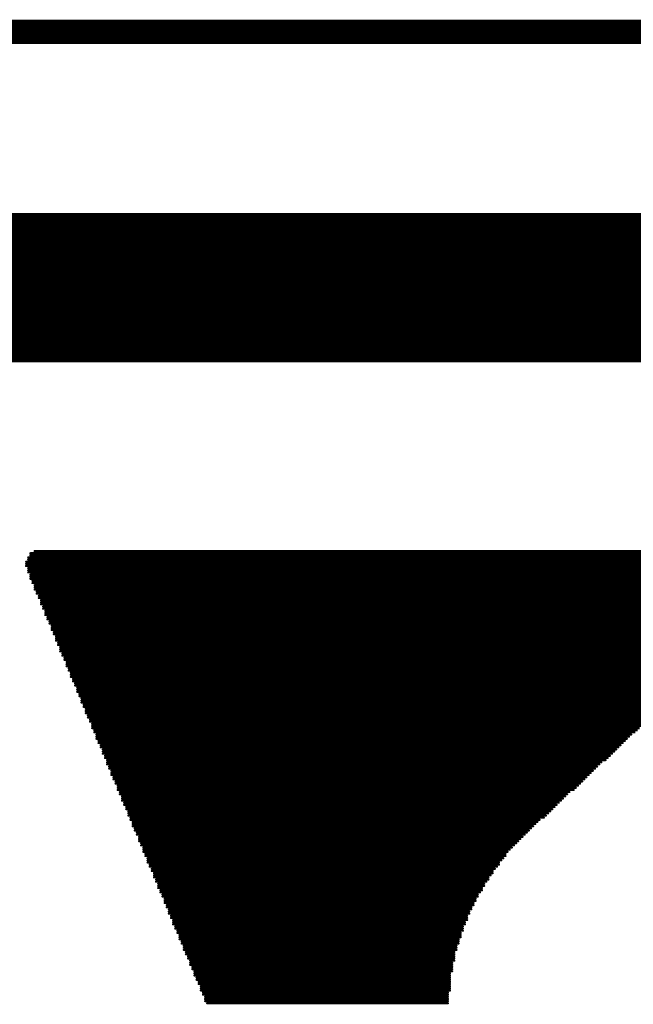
# Model space of a CAD drawing. Header units: millimetres. Extents: x 138 to 555, y 26 to 334.
# Tile 45 of 202: x 315.24 to 318.9, y 44 to 49.86. Entities that reach past the tile are written whole.
import ezdxf

# ---------------------------------------------------------------- set-up
doc = ezdxf.new("R2010")
doc.units = ezdxf.units.MM
doc.layers.add('Mechanical31', color=56, linetype='Continuous')
doc.layers.add('Mechanical32', color=56, linetype='Continuous')

# ---------------------------------------------------------------- blocks, each defined once
blk = doc.blocks.new('CARTOUCHE_STM_TOP_485')
at = {"layer": 'Mechanical31', "const_width": 0.12}
blk.add_lwpolyline([(0, 24), (121, 24)], dxfattribs=at)
blk = doc.blocks.new('CARTOUCHE_STM_BOTTOM_486')
at = {"layer": 'Mechanical32'}
for points, const_width in [([(0, 24), (121, 24)], 0.12), ([(107.6152, 22.8641), (116.3909, 22.8641)], 0.0127), ([(107.6279, 22.8768), (116.3401, 22.8768)], 0.0127), ([(107.6406, 22.8895), (116.2766, 22.8895)], 0.0127), ([(107.6533, 22.9022), (116.1877, 22.9022)], 0.0127), ([(107.6152, 22.8514), (116.4417, 22.8514)], 0.0127), ([(107.6152, 22.8387), (116.4798, 22.8387)], 0.0127), ([(107.6152, 22.826), (116.5179, 22.826)], 0.0127), ([(107.6152, 22.8133), (116.556, 22.8133)], 0.0127), ([(107.6152, 22.8006), (116.5814, 22.8006)], 0.0127), ([(107.6152, 22.7879), (116.6195, 22.7879)], 0.0127), ([(107.6152, 22.7752), (116.6449, 22.7752)], 0.0127), ([(107.6279, 22.7625), (116.6703, 22.7625)], 0.0127), ([(107.6279, 22.7498), (116.6957, 22.7498)], 0.0127), ([(107.6406, 22.7371), (116.7211, 22.7371)], 0.0127), ([(107.6406, 22.7244), (116.7465, 22.7244)], 0.0127), ([(107.6406, 22.7117), (116.7719, 22.7117)], 0.0127), ([(107.6533, 22.699), (116.7846, 22.699)], 0.0127), ([(107.6533, 22.6863), (116.81, 22.6863)], 0.0127), ([(107.666, 22.6736), (116.8354, 22.6736)], 0.0127), ([(107.666, 22.6609), (116.8481, 22.6609)], 0.0127), ([(107.666, 22.6482), (116.8735, 22.6482)], 0.0127), ([(107.6787, 22.6355), (116.8862, 22.6355)], 0.0127), ([(107.6787, 22.6228), (116.8989, 22.6228)], 0.0127), ([(107.6914, 22.6101), (116.9243, 22.6101)], 0.0127), ([(107.6914, 22.5974), (116.937, 22.5974)], 0.0127), ([(107.7041, 22.5847), (116.9497, 22.5847)], 0.0127), ([(107.7041, 22.572), (116.9751, 22.572)], 0.0127), ([(107.7041, 22.5593), (116.9878, 22.5593)], 0.0127), ([(107.7168, 22.5466), (117.0005, 22.5466)], 0.0127), ([(107.7168, 22.5339), (117.0132, 22.5339)], 0.0127), ([(107.7295, 22.5212), (117.0259, 22.5212)], 0.0127), ([(107.7295, 22.5085), (117.0386, 22.5085)], 0.0127), ([(107.7295, 22.4958), (117.064, 22.4958)], 0.0127), ([(107.7422, 22.4831), (117.0767, 22.4831)], 0.0127), ([(107.7422, 22.4704), (117.0894, 22.4704)], 0.0127), ([(107.7549, 22.4577), (117.1021, 22.4577)], 0.0127), ([(107.7549, 22.445), (117.1148, 22.445)], 0.0127), ([(107.7676, 22.4323), (117.1275, 22.4323)], 0.0127), ([(107.7676, 22.4196), (117.1275, 22.4196)], 0.0127), ([(107.7676, 22.4069), (117.1402, 22.4069)], 0.0127), ([(107.7803, 22.3942), (117.1529, 22.3942)], 0.0127), ([(107.7803, 22.3815), (117.1656, 22.3815)], 0.0127), ([(107.793, 22.3688), (117.1783, 22.3688)], 0.0127), ([(107.793, 22.3561), (117.191, 22.3561)], 0.0127), ([(107.793, 22.3434), (117.2037, 22.3434)], 0.0127), ([(107.8057, 22.3307), (117.2037, 22.3307)], 0.0127), ([(107.8057, 22.318), (117.2164, 22.318)], 0.0127), ([(107.8184, 22.3053), (117.2291, 22.3053)], 0.0127), ([(107.8184, 22.2926), (117.2418, 22.2926)], 0.0127), ([(107.8184, 22.2799), (117.2418, 22.2799)], 0.0127), ([(107.8311, 22.2672), (117.2545, 22.2672)], 0.0127), ([(107.8311, 22.2545), (117.2672, 22.2545)], 0.0127), ([(107.8438, 22.2418), (117.2799, 22.2418)], 0.0127), ([(107.8438, 22.2291), (117.2799, 22.2291)], 0.0127), ([(107.8565, 22.2164), (117.2926, 22.2164)], 0.0127), ([(107.8565, 22.2037), (117.3053, 22.2037)], 0.0127), ([(107.8565, 22.191), (117.3053, 22.191)], 0.0127), ([(107.8692, 22.1783), (117.318, 22.1783)], 0.0127), ([(107.8692, 22.1656), (117.318, 22.1656)], 0.0127), ([(107.8819, 22.1529), (117.3307, 22.1529)], 0.0127), ([(107.8819, 22.1402), (117.3434, 22.1402)], 0.0127), ([(107.8819, 22.1275), (117.3434, 22.1275)], 0.0127), ([(107.8946, 22.1148), (117.3561, 22.1148)], 0.0127), ([(107.8946, 22.1021), (117.3561, 22.1021)], 0.0127), ([(107.9073, 22.0894), (117.3688, 22.0894)], 0.0127), ([(107.9073, 22.0767), (117.3688, 22.0767)], 0.0127), ([(107.92, 22.064), (117.3815, 22.064)], 0.0127), ([(107.92, 22.0513), (117.3815, 22.0513)], 0.0127), ([(107.9454, 22.0386), (117.3942, 22.0386)], 0.0127), ([(107.9835, 22.0259), (117.3942, 22.0259)], 0.0127), ([(111.3109, 20.8829), (115.4892, 20.8829)], 0.0127), ([(111.3109, 20.8702), (115.5146, 20.8702)], 0.0127), ([(111.3363, 20.8956), (115.4638, 20.8956)], 0.0127), ([(111.2855, 20.8321), (115.5781, 20.8321)], 0.0127), ([(111.2855, 20.8194), (115.5908, 20.8194)], 0.0127), ([(111.2982, 20.8575), (115.54, 20.8575)], 0.0127), ([(111.2982, 20.8448), (115.5527, 20.8448)], 0.0127), ([(111.2855, 20.8067), (115.6035, 20.8067)], 0.0127), ([(111.2982, 20.794), (115.6035, 20.794)], 0.0127), ([(111.2982, 20.7813), (115.6162, 20.7813)], 0.0127), ([(111.2982, 20.7686), (115.6289, 20.7686)], 0.0127), ([(111.3109, 20.7559), (115.6289, 20.7559)], 0.0127), ([(111.3109, 20.7432), (115.6416, 20.7432)], 0.0127), ([(111.3109, 20.7305), (115.6416, 20.7305)], 0.0127), ([(111.3236, 20.7178), (115.6543, 20.7178)], 0.0127), ([(111.3236, 20.7051), (115.6543, 20.7051)], 0.0127), ([(111.3363, 20.6924), (115.6543, 20.6924)], 0.0127), ([(111.3363, 20.6797), (115.6543, 20.6797)], 0.0127), ([(111.3363, 20.667), (115.667, 20.667)], 0.0127), ([(111.349, 20.6543), (115.667, 20.6543)], 0.0127), ([(111.349, 20.6416), (115.667, 20.6416)], 0.0127), ([(111.3617, 20.6289), (115.667, 20.6289)], 0.0127), ([(111.3617, 20.6162), (115.667, 20.6162)], 0.0127), ([(111.3744, 20.6035), (115.667, 20.6035)], 0.0127), ([(111.3744, 20.5908), (115.6543, 20.5908)], 0.0127), ([(111.3744, 20.5781), (115.6543, 20.5781)], 0.0127), ([(111.3871, 20.5654), (115.6543, 20.5654)], 0.0127), ([(111.3871, 20.5527), (115.6543, 20.5527)], 0.0127), ([(111.3998, 20.54), (115.6416, 20.54)], 0.0127), ([(111.3998, 20.5273), (115.6416, 20.5273)], 0.0127), ([(111.3998, 20.5146), (115.6289, 20.5146)], 0.0127), ([(111.4125, 20.5019), (115.6289, 20.5019)], 0.0127), ([(111.4125, 20.4892), (115.6162, 20.4892)], 0.0127), ([(111.4252, 20.4765), (115.6162, 20.4765)], 0.0127), ([(111.4252, 20.4638), (115.6035, 20.4638)], 0.0127), ([(111.4379, 20.4511), (115.5908, 20.4511)], 0.0127), ([(111.4379, 20.4384), (115.5781, 20.4384)], 0.0127), ([(111.4379, 20.4257), (115.5654, 20.4257)], 0.0127), ([(111.4506, 20.413), (115.5527, 20.413)], 0.0127), ([(111.4506, 20.4003), (115.54, 20.4003)], 0.0127), ([(111.4633, 20.3876), (115.5273, 20.3876)], 0.0127), ([(111.4633, 20.3749), (115.5146, 20.3749)], 0.0127), ([(111.4633, 20.3622), (115.5019, 20.3622)], 0.0127), ([(111.476, 20.3495), (115.4892, 20.3495)], 0.0127), ([(111.476, 20.3368), (115.4765, 20.3368)], 0.0127), ([(111.4887, 20.3241), (115.4638, 20.3241)], 0.0127), ([(111.4887, 20.3114), (115.4384, 20.3114)], 0.0127), ([(111.4887, 20.2987), (115.4257, 20.2987)], 0.0127), ([(111.5014, 20.286), (115.413, 20.286)], 0.0127), ([(111.5014, 20.2733), (115.4003, 20.2733)], 0.0127), ([(111.5141, 20.2606), (115.3876, 20.2606)], 0.0127), ([(111.5141, 20.2479), (115.3749, 20.2479)], 0.0127), ([(111.5268, 20.2352), (115.3622, 20.2352)], 0.0127), ([(111.5268, 20.2225), (115.3495, 20.2225)], 0.0127), ([(111.5268, 20.2098), (115.3368, 20.2098)], 0.0127), ([(111.5395, 20.1971), (115.3241, 20.1971)], 0.0127), ([(111.5395, 20.1844), (115.3114, 20.1844)], 0.0127), ([(111.5522, 20.1717), (115.2987, 20.1717)], 0.0127), ([(111.5522, 20.159), (115.286, 20.159)], 0.0127), ([(111.5522, 20.1463), (115.2606, 20.1463)], 0.0127), ([(111.5649, 20.1336), (115.2479, 20.1336)], 0.0127), ([(111.5649, 20.1209), (115.2352, 20.1209)], 0.0127), ([(111.5776, 20.1082), (115.2225, 20.1082)], 0.0127), ([(111.5776, 20.0955), (115.2098, 20.0955)], 0.0127), ([(111.5903, 20.0828), (115.1971, 20.0828)], 0.0127), ([(111.5903, 20.0701), (115.1844, 20.0701)], 0.0127), ([(111.5903, 20.0574), (115.1717, 20.0574)], 0.0127), ([(111.603, 20.0447), (115.159, 20.0447)], 0.0127), ([(111.603, 20.032), (115.1463, 20.032)], 0.0127), ([(111.6157, 20.0193), (115.1336, 20.0193)], 0.0127), ([(111.6157, 20.0066), (115.1209, 20.0066)], 0.0127), ([(111.6157, 19.9939), (115.1082, 19.9939)], 0.0127), ([(111.6284, 19.9812), (115.0828, 19.9812)], 0.0127), ([(111.6284, 19.9685), (115.0701, 19.9685)], 0.0127), ([(111.6411, 19.9558), (115.0574, 19.9558)], 0.0127), ([(111.6411, 19.9431), (115.0447, 19.9431)], 0.0127), ([(111.6411, 19.9304), (115.032, 19.9304)], 0.0127), ([(111.6538, 19.9177), (115.0193, 19.9177)], 0.0127), ([(111.6538, 19.905), (115.0066, 19.905)], 0.0127), ([(111.6665, 19.8923), (114.9939, 19.8923)], 0.0127), ([(111.6665, 19.8796), (114.9812, 19.8796)], 0.0127), ([(111.6792, 19.8669), (114.9685, 19.8669)], 0.0127), ([(111.6792, 19.8542), (114.9558, 19.8542)], 0.0127), ([(111.6792, 19.8415), (114.9431, 19.8415)], 0.0127), ([(111.6919, 19.8288), (114.9304, 19.8288)], 0.0127), ([(111.6919, 19.8161), (114.9177, 19.8161)], 0.0127), ([(111.7046, 19.8034), (114.8923, 19.8034)], 0.0127), ([(111.7046, 19.7907), (114.8796, 19.7907)], 0.0127), ([(111.7046, 19.778), (114.8669, 19.778)], 0.0127), ([(111.7173, 19.7653), (114.8542, 19.7653)], 0.0127), ([(111.7173, 19.7526), (114.8415, 19.7526)], 0.0127), ([(111.73, 19.7399), (114.8288, 19.7399)], 0.0127), ([(111.73, 19.7272), (114.8161, 19.7272)], 0.0127), ([(111.7427, 19.7145), (114.8034, 19.7145)], 0.0127), ([(111.7427, 19.7018), (114.7907, 19.7018)], 0.0127), ([(111.7427, 19.6891), (114.778, 19.6891)], 0.0127), ([(111.7554, 19.6764), (114.7653, 19.6764)], 0.0127), ([(111.7554, 19.6637), (114.7526, 19.6637)], 0.0127), ([(111.7681, 19.651), (114.7399, 19.651)], 0.0127), ([(111.7681, 19.6383), (114.7145, 19.6383)], 0.0127), ([(111.7681, 19.6256), (114.7018, 19.6256)], 0.0127), ([(111.7808, 19.6129), (114.6891, 19.6129)], 0.0127), ([(111.7808, 19.6002), (114.6764, 19.6002)], 0.0127), ([(111.7935, 19.5875), (114.6637, 19.5875)], 0.0127), ([(111.7935, 19.5748), (114.651, 19.5748)], 0.0127), ([(111.7935, 19.5621), (114.6383, 19.5621)], 0.0127), ([(111.8062, 19.5494), (114.6256, 19.5494)], 0.0127), ([(111.8062, 19.5367), (114.6129, 19.5367)], 0.0127), ([(111.8189, 19.524), (114.6002, 19.524)], 0.0127), ([(111.8189, 19.5113), (114.5875, 19.5113)], 0.0127), ([(111.8316, 19.4986), (114.5748, 19.4986)], 0.0127), ([(111.8316, 19.4859), (114.5621, 19.4859)], 0.0127), ([(111.8316, 19.4732), (114.5494, 19.4732)], 0.0127), ([(111.8443, 19.4605), (114.524, 19.4605)], 0.0127), ([(111.8443, 19.4478), (114.5113, 19.4478)], 0.0127), ([(111.857, 19.4351), (114.4986, 19.4351)], 0.0127), ([(111.857, 19.4224), (114.4859, 19.4224)], 0.0127), ([(111.857, 19.4097), (114.4732, 19.4097)], 0.0127), ([(111.8697, 19.397), (114.4605, 19.397)], 0.0127), ([(111.8697, 19.3843), (114.4478, 19.3843)], 0.0127), ([(111.8824, 19.3716), (114.4351, 19.3716)], 0.0127), ([(111.8824, 19.3589), (114.4224, 19.3589)], 0.0127), ([(111.8951, 19.3462), (114.4097, 19.3462)], 0.0127), ([(111.8951, 19.3335), (114.397, 19.3335)], 0.0127), ([(111.8951, 19.3208), (114.3843, 19.3208)], 0.0127), ([(111.9078, 19.3081), (114.3716, 19.3081)], 0.0127), ([(111.9078, 19.2954), (114.3462, 19.2954)], 0.0127), ([(111.9205, 19.2827), (114.3335, 19.2827)], 0.0127), ([(111.9205, 19.27), (114.3208, 19.27)], 0.0127), ([(111.9205, 19.2573), (114.3081, 19.2573)], 0.0127), ([(111.9332, 19.2446), (114.2954, 19.2446)], 0.0127), ([(111.9332, 19.2319), (114.2827, 19.2319)], 0.0127), ([(111.9459, 19.2192), (114.27, 19.2192)], 0.0127), ([(111.9459, 19.2065), (114.2573, 19.2065)], 0.0127), ([(111.9586, 19.1938), (114.2446, 19.1938)], 0.0127), ([(111.9586, 19.1811), (114.2319, 19.1811)], 0.0127), ([(111.9586, 19.1684), (114.2192, 19.1684)], 0.0127), ([(111.9713, 19.1557), (114.2065, 19.1557)], 0.0127), ([(111.9713, 19.143), (114.1938, 19.143)], 0.0127), ([(111.984, 19.1303), (114.1811, 19.1303)], 0.0127), ([(111.984, 19.1176), (114.1684, 19.1176)], 0.0127), ([(111.984, 19.1049), (114.1557, 19.1049)], 0.0127), ([(111.9967, 19.0922), (114.143, 19.0922)], 0.0127), ([(111.9967, 19.0795), (114.143, 19.0795)], 0.0127), ([(112.0094, 19.0668), (114.1303, 19.0668)], 0.0127), ([(112.0094, 19.0541), (114.1176, 19.0541)], 0.0127), ([(112.0094, 19.0414), (114.1049, 19.0414)], 0.0127), ([(112.0221, 19.0287), (114.1049, 19.0287)], 0.0127), ([(112.0221, 19.016), (114.0922, 19.016)], 0.0127), ([(112.0348, 19.0033), (114.0795, 19.0033)], 0.0127), ([(112.0348, 18.9906), (114.0668, 18.9906)], 0.0127), ([(112.0475, 18.9779), (114.0668, 18.9779)], 0.0127), ([(112.0475, 18.9652), (114.0541, 18.9652)], 0.0127), ([(112.0475, 18.9525), (114.0414, 18.9525)], 0.0127), ([(112.0602, 18.9398), (114.0414, 18.9398)], 0.0127), ([(112.0602, 18.9271), (114.0287, 18.9271)], 0.0127), ([(112.0729, 18.9144), (114.016, 18.9144)], 0.0127), ([(112.0729, 18.9017), (114.016, 18.9017)], 0.0127), ([(112.0729, 18.889), (114.0033, 18.889)], 0.0127), ([(112.0856, 18.8763), (114.0033, 18.8763)], 0.0127), ([(112.0856, 18.8636), (113.9906, 18.8636)], 0.0127), ([(112.0983, 18.8509), (113.9779, 18.8509)], 0.0127), ([(112.0983, 18.8382), (113.9779, 18.8382)], 0.0127), ([(112.111, 18.8255), (113.9652, 18.8255)], 0.0127), ([(112.111, 18.8128), (113.9652, 18.8128)], 0.0127), ([(112.111, 18.8001), (113.9525, 18.8001)], 0.0127), ([(112.1237, 18.7874), (113.9525, 18.7874)], 0.0127), ([(112.1237, 18.7747), (113.9398, 18.7747)], 0.0127), ([(112.1364, 18.762), (113.9398, 18.762)], 0.0127), ([(112.1364, 18.7493), (113.9271, 18.7493)], 0.0127), ([(112.1364, 18.7366), (113.9271, 18.7366)], 0.0127), ([(112.1491, 18.7239), (113.9144, 18.7239)], 0.0127), ([(112.1491, 18.7112), (113.9144, 18.7112)], 0.0127), ([(112.1618, 18.6985), (113.9144, 18.6985)], 0.0127), ([(112.1618, 18.6858), (113.9017, 18.6858)], 0.0127), ([(112.1618, 18.6731), (113.9017, 18.6731)], 0.0127), ([(112.1745, 18.6604), (113.889, 18.6604)], 0.0127), ([(112.1745, 18.6477), (113.889, 18.6477)], 0.0127), ([(112.1872, 18.635), (113.889, 18.635)], 0.0127), ([(112.1872, 18.6223), (113.8763, 18.6223)], 0.0127), ([(112.1999, 18.6096), (113.8763, 18.6096)], 0.0127), ([(112.1999, 18.5969), (113.8763, 18.5969)], 0.0127), ([(112.1999, 18.5842), (113.8636, 18.5842)], 0.0127), ([(112.2126, 18.5715), (113.8636, 18.5715)], 0.0127), ([(112.2126, 18.5588), (113.8636, 18.5588)], 0.0127), ([(112.2253, 18.5461), (113.8509, 18.5461)], 0.0127), ([(112.2253, 18.5334), (113.8509, 18.5334)], 0.0127), ([(112.2253, 18.5207), (113.8509, 18.5207)], 0.0127), ([(112.238, 18.508), (113.8382, 18.508)], 0.0127), ([(112.238, 18.4953), (113.8382, 18.4953)], 0.0127), ([(112.2507, 18.4826), (113.8382, 18.4826)], 0.0127), ([(112.2507, 18.4699), (113.8382, 18.4699)], 0.0127), ([(112.2634, 18.4572), (113.8382, 18.4572)], 0.0127), ([(112.2634, 18.4445), (113.8255, 18.4445)], 0.0127), ([(112.2634, 18.4318), (113.8255, 18.4318)], 0.0127), ([(112.2761, 18.4191), (113.8255, 18.4191)], 0.0127), ([(112.2761, 18.4064), (113.8255, 18.4064)], 0.0127), ([(112.2888, 18.3937), (113.8255, 18.3937)], 0.0127), ([(112.2888, 18.381), (113.8128, 18.381)], 0.0127), ([(112.2888, 18.3683), (113.8128, 18.3683)], 0.0127), ([(112.3015, 18.3556), (113.8128, 18.3556)], 0.0127), ([(112.3015, 18.3429), (113.8128, 18.3429)], 0.0127), ([(112.3142, 18.3302), (113.8128, 18.3302)], 0.0127), ([(112.3142, 18.3175), (113.8128, 18.3175)], 0.0127), ([(112.3269, 18.3048), (113.8128, 18.3048)], 0.0127), ([(112.3269, 18.2921), (113.8128, 18.2921)], 0.0127), ([(112.3269, 18.2794), (113.8128, 18.2794)], 0.0127), ([(112.3396, 18.2667), (113.8001, 18.2667)], 0.0127), ([(112.3396, 18.254), (113.8001, 18.254)], 0.0127), ([(112.3523, 18.2413), (113.8001, 18.2413)], 0.0127), ([(112.3523, 18.2286), (113.8001, 18.2286)], 0.0127), ([(112.3523, 18.2159), (113.8001, 18.2159)], 0.0127), ([(112.365, 18.2032), (113.8001, 18.2032)], 0.0127)]:
    blk.add_lwpolyline(points, dxfattribs=dict(at, const_width=const_width))
at = {"layer": 'Mechanical32', "const_width": 0.00635}
for points in [[(111.3077, 20.8829, 1), (111.3141, 20.8829, 1)], [(111.3077, 20.8702, 1), (111.3141, 20.8702, 1)], [(111.3331, 20.8956, 1), (111.3395, 20.8956, 1)], [(111.2823, 20.8321, 1), (111.2887, 20.8321, 1)], [(111.2823, 20.8194, 1), (111.2887, 20.8194, 1)], [(111.295, 20.8575, 1), (111.3014, 20.8575, 1)], [(111.295, 20.8448, 1), (111.3014, 20.8448, 1)], [(111.2823, 20.8067, 1), (111.2887, 20.8067, 1)], [(111.295, 20.794, 1), (111.3014, 20.794, 1)], [(111.295, 20.7813, 1), (111.3014, 20.7813, 1)], [(111.295, 20.7686, 1), (111.3014, 20.7686, 1)], [(111.3077, 20.7559, 1), (111.3141, 20.7559, 1)], [(111.3077, 20.7432, 1), (111.3141, 20.7432, 1)], [(111.3077, 20.7305, 1), (111.3141, 20.7305, 1)], [(111.3204, 20.7178, 1), (111.3268, 20.7178, 1)], [(111.3204, 20.7051, 1), (111.3268, 20.7051, 1)], [(111.3331, 20.6924, 1), (111.3395, 20.6924, 1)], [(111.3331, 20.6797, 1), (111.3395, 20.6797, 1)], [(111.3331, 20.667, 1), (111.3395, 20.667, 1)], [(111.3458, 20.6543, 1), (111.3522, 20.6543, 1)], [(111.3458, 20.6416, 1), (111.3522, 20.6416, 1)], [(111.3585, 20.6289, 1), (111.3649, 20.6289, 1)], [(111.3585, 20.6162, 1), (111.3649, 20.6162, 1)], [(111.3712, 20.6035, 1), (111.3776, 20.6035, 1)], [(111.3712, 20.5908, 1), (111.3776, 20.5908, 1)], [(111.3712, 20.5781, 1), (111.3776, 20.5781, 1)], [(111.3839, 20.5654, 1), (111.3903, 20.5654, 1)], [(111.3839, 20.5527, 1), (111.3903, 20.5527, 1)], [(111.3966, 20.54, 1), (111.403, 20.54, 1)], [(111.3966, 20.5273, 1), (111.403, 20.5273, 1)], [(111.3966, 20.5146, 1), (111.403, 20.5146, 1)], [(111.4093, 20.5019, 1), (111.4157, 20.5019, 1)], [(111.4093, 20.4892, 1), (111.4157, 20.4892, 1)], [(111.422, 20.4765, 1), (111.4284, 20.4765, 1)], [(111.422, 20.4638, 1), (111.4284, 20.4638, 1)], [(111.4347, 20.4511, 1), (111.4411, 20.4511, 1)], [(111.4347, 20.4384, 1), (111.4411, 20.4384, 1)], [(111.4347, 20.4257, 1), (111.4411, 20.4257, 1)], [(111.4474, 20.413, 1), (111.4538, 20.413, 1)], [(111.4474, 20.4003, 1), (111.4538, 20.4003, 1)], [(111.4601, 20.3876, 1), (111.4665, 20.3876, 1)], [(111.4601, 20.3749, 1), (111.4665, 20.3749, 1)], [(111.4601, 20.3622, 1), (111.4665, 20.3622, 1)], [(111.4728, 20.3495, 1), (111.4792, 20.3495, 1)], [(111.4728, 20.3368, 1), (111.4792, 20.3368, 1)], [(111.4855, 20.3241, 1), (111.4919, 20.3241, 1)], [(111.4855, 20.3114, 1), (111.4919, 20.3114, 1)], [(111.4855, 20.2987, 1), (111.4919, 20.2987, 1)], [(111.4982, 20.286, 1), (111.5046, 20.286, 1)], [(111.4982, 20.2733, 1), (111.5046, 20.2733, 1)], [(111.5109, 20.2606, 1), (111.5173, 20.2606, 1)], [(111.5109, 20.2479, 1), (111.5173, 20.2479, 1)], [(111.5236, 20.2352, 1), (111.53, 20.2352, 1)], [(111.5236, 20.2225, 1), (111.53, 20.2225, 1)], [(111.5236, 20.2098, 1), (111.53, 20.2098, 1)], [(111.5363, 20.1971, 1), (111.5427, 20.1971, 1)], [(111.5363, 20.1844, 1), (111.5427, 20.1844, 1)], [(111.549, 20.1717, 1), (111.5554, 20.1717, 1)], [(111.549, 20.159, 1), (111.5554, 20.159, 1)], [(111.549, 20.1463, 1), (111.5554, 20.1463, 1)], [(111.5617, 20.1336, 1), (111.5681, 20.1336, 1)], [(111.5617, 20.1209, 1), (111.5681, 20.1209, 1)], [(111.5744, 20.1082, 1), (111.5808, 20.1082, 1)], [(111.5744, 20.0955, 1), (111.5808, 20.0955, 1)], [(111.5871, 20.0828, 1), (111.5935, 20.0828, 1)], [(111.5871, 20.0701, 1), (111.5935, 20.0701, 1)], [(111.5871, 20.0574, 1), (111.5935, 20.0574, 1)], [(111.5998, 20.0447, 1), (111.6062, 20.0447, 1)], [(111.5998, 20.032, 1), (111.6062, 20.032, 1)], [(111.6125, 20.0193, 1), (111.6189, 20.0193, 1)], [(111.6125, 20.0066, 1), (111.6189, 20.0066, 1)], [(111.6125, 19.9939, 1), (111.6189, 19.9939, 1)], [(111.6252, 19.9812, 1), (111.6316, 19.9812, 1)], [(111.6252, 19.9685, 1), (111.6316, 19.9685, 1)], [(111.6379, 19.9558, 1), (111.6443, 19.9558, 1)], [(111.6379, 19.9431, 1), (111.6443, 19.9431, 1)], [(111.6379, 19.9304, 1), (111.6443, 19.9304, 1)], [(111.6506, 19.9177, 1), (111.657, 19.9177, 1)], [(111.6506, 19.905, 1), (111.657, 19.905, 1)], [(111.6633, 19.8923, 1), (111.6697, 19.8923, 1)], [(111.6633, 19.8796, 1), (111.6697, 19.8796, 1)], [(111.676, 19.8669, 1), (111.6824, 19.8669, 1)], [(111.676, 19.8542, 1), (111.6824, 19.8542, 1)], [(111.676, 19.8415, 1), (111.6824, 19.8415, 1)], [(111.6887, 19.8288, 1), (111.6951, 19.8288, 1)], [(111.6887, 19.8161, 1), (111.6951, 19.8161, 1)], [(111.7014, 19.8034, 1), (111.7078, 19.8034, 1)], [(111.7014, 19.7907, 1), (111.7078, 19.7907, 1)], [(111.7014, 19.778, 1), (111.7078, 19.778, 1)], [(111.7141, 19.7653, 1), (111.7205, 19.7653, 1)], [(111.7141, 19.7526, 1), (111.7205, 19.7526, 1)], [(114.8383, 19.7526, 1), (114.8447, 19.7526, 1)], [(114.851, 19.7653, 1), (114.8574, 19.7653, 1)], [(114.8637, 19.778, 1), (114.8701, 19.778, 1)], [(114.8764, 19.7907, 1), (114.8828, 19.7907, 1)], [(114.8891, 19.8034, 1), (114.8955, 19.8034, 1)], [(111.7268, 19.7399, 1), (111.7332, 19.7399, 1)], [(111.7268, 19.7272, 1), (111.7332, 19.7272, 1)], [(111.7395, 19.7145, 1), (111.7459, 19.7145, 1)], [(111.7395, 19.7018, 1), (111.7459, 19.7018, 1)], [(114.7875, 19.7018, 1), (114.7939, 19.7018, 1)], [(114.8002, 19.7145, 1), (114.8066, 19.7145, 1)], [(114.8129, 19.7272, 1), (114.8193, 19.7272, 1)], [(114.8256, 19.7399, 1), (114.832, 19.7399, 1)], [(111.7395, 19.6891, 1), (111.7459, 19.6891, 1)], [(111.7522, 19.6764, 1), (111.7586, 19.6764, 1)], [(111.7522, 19.6637, 1), (111.7586, 19.6637, 1)], [(111.7649, 19.651, 1), (111.7713, 19.651, 1)], [(111.7649, 19.6383, 1), (111.7713, 19.6383, 1)], [(114.7113, 19.6383, 1), (114.7177, 19.6383, 1)], [(114.7367, 19.651, 1), (114.7431, 19.651, 1)], [(114.7494, 19.6637, 1), (114.7558, 19.6637, 1)], [(114.7621, 19.6764, 1), (114.7685, 19.6764, 1)], [(114.7748, 19.6891, 1), (114.7812, 19.6891, 1)], [(111.7649, 19.6256, 1), (111.7713, 19.6256, 1)], [(111.7776, 19.6129, 1), (111.784, 19.6129, 1)], [(111.7776, 19.6002, 1), (111.784, 19.6002, 1)], [(111.7903, 19.5875, 1), (111.7967, 19.5875, 1)], [(114.6605, 19.5875, 1), (114.6669, 19.5875, 1)], [(114.6732, 19.6002, 1), (114.6796, 19.6002, 1)], [(114.6859, 19.6129, 1), (114.6923, 19.6129, 1)], [(114.6986, 19.6256, 1), (114.705, 19.6256, 1)], [(111.7903, 19.5748, 1), (111.7967, 19.5748, 1)], [(111.7903, 19.5621, 1), (111.7967, 19.5621, 1)], [(111.803, 19.5494, 1), (111.8094, 19.5494, 1)], [(111.803, 19.5367, 1), (111.8094, 19.5367, 1)], [(111.8157, 19.524, 1), (111.8221, 19.524, 1)], [(114.597, 19.524, 1), (114.6034, 19.524, 1)], [(114.6097, 19.5367, 1), (114.6161, 19.5367, 1)], [(114.6224, 19.5494, 1), (114.6288, 19.5494, 1)], [(114.6351, 19.5621, 1), (114.6415, 19.5621, 1)], [(114.6478, 19.5748, 1), (114.6542, 19.5748, 1)], [(111.8157, 19.5113, 1), (111.8221, 19.5113, 1)], [(111.8284, 19.4986, 1), (111.8348, 19.4986, 1)], [(111.8284, 19.4859, 1), (111.8348, 19.4859, 1)], [(111.8284, 19.4732, 1), (111.8348, 19.4732, 1)], [(111.8411, 19.4605, 1), (111.8475, 19.4605, 1)], [(114.5208, 19.4605, 1), (114.5272, 19.4605, 1)], [(114.5462, 19.4732, 1), (114.5526, 19.4732, 1)], [(114.5589, 19.4859, 1), (114.5653, 19.4859, 1)], [(114.5716, 19.4986, 1), (114.578, 19.4986, 1)], [(114.5843, 19.5113, 1), (114.5907, 19.5113, 1)], [(111.8411, 19.4478, 1), (111.8475, 19.4478, 1)], [(111.8538, 19.4351, 1), (111.8602, 19.4351, 1)], [(111.8538, 19.4224, 1), (111.8602, 19.4224, 1)], [(111.8538, 19.4097, 1), (111.8602, 19.4097, 1)], [(114.47, 19.4097, 1), (114.4764, 19.4097, 1)], [(114.4827, 19.4224, 1), (114.4891, 19.4224, 1)], [(114.4954, 19.4351, 1), (114.5018, 19.4351, 1)], [(114.5081, 19.4478, 1), (114.5145, 19.4478, 1)], [(111.8665, 19.397, 1), (111.8729, 19.397, 1)], [(111.8665, 19.3843, 1), (111.8729, 19.3843, 1)], [(111.8792, 19.3716, 1), (111.8856, 19.3716, 1)], [(111.8792, 19.3589, 1), (111.8856, 19.3589, 1)], [(111.8919, 19.3462, 1), (111.8983, 19.3462, 1)], [(114.4065, 19.3462, 1), (114.4129, 19.3462, 1)], [(114.4192, 19.3589, 1), (114.4256, 19.3589, 1)], [(114.4319, 19.3716, 1), (114.4383, 19.3716, 1)], [(114.4446, 19.3843, 1), (114.451, 19.3843, 1)], [(114.4573, 19.397, 1), (114.4637, 19.397, 1)], [(111.8919, 19.3335, 1), (111.8983, 19.3335, 1)], [(111.8919, 19.3208, 1), (111.8983, 19.3208, 1)], [(111.9046, 19.3081, 1), (111.911, 19.3081, 1)], [(111.9046, 19.2954, 1), (111.911, 19.2954, 1)], [(114.343, 19.2954, 1), (114.3494, 19.2954, 1)], [(114.3684, 19.3081, 1), (114.3748, 19.3081, 1)], [(114.3811, 19.3208, 1), (114.3875, 19.3208, 1)], [(114.3938, 19.3335, 1), (114.4002, 19.3335, 1)], [(111.9173, 19.2827, 1), (111.9237, 19.2827, 1)], [(111.9173, 19.27, 1), (111.9237, 19.27, 1)], [(111.9173, 19.2573, 1), (111.9237, 19.2573, 1)], [(111.93, 19.2446, 1), (111.9364, 19.2446, 1)], [(111.93, 19.2319, 1), (111.9364, 19.2319, 1)], [(114.2795, 19.2319, 1), (114.2859, 19.2319, 1)], [(114.2922, 19.2446, 1), (114.2986, 19.2446, 1)], [(114.3049, 19.2573, 1), (114.3113, 19.2573, 1)], [(114.3176, 19.27, 1), (114.324, 19.27, 1)], [(114.3303, 19.2827, 1), (114.3367, 19.2827, 1)], [(111.9427, 19.2192, 1), (111.9491, 19.2192, 1)], [(111.9427, 19.2065, 1), (111.9491, 19.2065, 1)], [(111.9554, 19.1938, 1), (111.9618, 19.1938, 1)], [(111.9554, 19.1811, 1), (111.9618, 19.1811, 1)], [(111.9554, 19.1684, 1), (111.9618, 19.1684, 1)], [(114.216, 19.1684, 1), (114.2224, 19.1684, 1)], [(114.2287, 19.1811, 1), (114.2351, 19.1811, 1)], [(114.2414, 19.1938, 1), (114.2478, 19.1938, 1)], [(114.2541, 19.2065, 1), (114.2605, 19.2065, 1)], [(114.2668, 19.2192, 1), (114.2732, 19.2192, 1)], [(111.9681, 19.1557, 1), (111.9745, 19.1557, 1)], [(111.9681, 19.143, 1), (111.9745, 19.143, 1)], [(111.9808, 19.1303, 1), (111.9872, 19.1303, 1)], [(111.9808, 19.1176, 1), (111.9872, 19.1176, 1)], [(114.1652, 19.1176, 1), (114.1716, 19.1176, 1)], [(114.1779, 19.1303, 1), (114.1843, 19.1303, 1)], [(114.1906, 19.143, 1), (114.197, 19.143, 1)], [(114.2033, 19.1557, 1), (114.2097, 19.1557, 1)], [(111.9808, 19.1049, 1), (111.9872, 19.1049, 1)], [(111.9935, 19.0922, 1), (111.9999, 19.0922, 1)], [(111.9935, 19.0795, 1), (111.9999, 19.0795, 1)], [(112.0062, 19.0668, 1), (112.0126, 19.0668, 1)], [(112.0062, 19.0541, 1), (112.0126, 19.0541, 1)], [(114.1144, 19.0541, 1), (114.1208, 19.0541, 1)], [(114.1271, 19.0668, 1), (114.1335, 19.0668, 1)], [(114.1398, 19.0922, 1), (114.1462, 19.0922, 1)], [(114.1398, 19.0795, 1), (114.1462, 19.0795, 1)], [(114.1525, 19.1049, 1), (114.1589, 19.1049, 1)], [(112.0062, 19.0414, 1), (112.0126, 19.0414, 1)], [(112.0189, 19.0287, 1), (112.0253, 19.0287, 1)], [(112.0189, 19.016, 1), (112.0253, 19.016, 1)], [(112.0316, 19.0033, 1), (112.038, 19.0033, 1)], [(112.0316, 18.9906, 1), (112.038, 18.9906, 1)], [(114.0636, 18.9906, 1), (114.07, 18.9906, 1)], [(114.0763, 19.0033, 1), (114.0827, 19.0033, 1)], [(114.089, 19.016, 1), (114.0954, 19.016, 1)], [(114.1017, 19.0414, 1), (114.1081, 19.0414, 1)], [(114.1017, 19.0287, 1), (114.1081, 19.0287, 1)], [(112.0443, 18.9779, 1), (112.0507, 18.9779, 1)], [(112.0443, 18.9652, 1), (112.0507, 18.9652, 1)], [(112.0443, 18.9525, 1), (112.0507, 18.9525, 1)], [(112.057, 18.9398, 1), (112.0634, 18.9398, 1)], [(114.0382, 18.9525, 1), (114.0446, 18.9525, 1)], [(114.0382, 18.9398, 1), (114.0446, 18.9398, 1)], [(114.0509, 18.9652, 1), (114.0573, 18.9652, 1)], [(114.0636, 18.9779, 1), (114.07, 18.9779, 1)], [(112.057, 18.9271, 1), (112.0634, 18.9271, 1)], [(112.0697, 18.9144, 1), (112.0761, 18.9144, 1)], [(112.0697, 18.9017, 1), (112.0761, 18.9017, 1)], [(112.0697, 18.889, 1), (112.0761, 18.889, 1)], [(112.0824, 18.8763, 1), (112.0888, 18.8763, 1)], [(114.0001, 18.889, 1), (114.0065, 18.889, 1)], [(114.0001, 18.8763, 1), (114.0065, 18.8763, 1)], [(114.0128, 18.9144, 1), (114.0192, 18.9144, 1)], [(114.0128, 18.9017, 1), (114.0192, 18.9017, 1)], [(114.0255, 18.9271, 1), (114.0319, 18.9271, 1)], [(112.0824, 18.8636, 1), (112.0888, 18.8636, 1)], [(112.0951, 18.8509, 1), (112.1015, 18.8509, 1)], [(112.0951, 18.8382, 1), (112.1015, 18.8382, 1)], [(112.1078, 18.8255, 1), (112.1142, 18.8255, 1)], [(113.962, 18.8255, 1), (113.9684, 18.8255, 1)], [(113.9747, 18.8509, 1), (113.9811, 18.8509, 1)], [(113.9747, 18.8382, 1), (113.9811, 18.8382, 1)], [(113.9874, 18.8636, 1), (113.9938, 18.8636, 1)], [(112.1078, 18.8128, 1), (112.1142, 18.8128, 1)], [(112.1078, 18.8001, 1), (112.1142, 18.8001, 1)], [(112.1205, 18.7874, 1), (112.1269, 18.7874, 1)], [(112.1205, 18.7747, 1), (112.1269, 18.7747, 1)], [(112.1332, 18.762, 1), (112.1396, 18.762, 1)], [(113.9366, 18.7747, 1), (113.943, 18.7747, 1)], [(113.9366, 18.762, 1), (113.943, 18.762, 1)], [(113.9493, 18.8001, 1), (113.9557, 18.8001, 1)], [(113.9493, 18.7874, 1), (113.9557, 18.7874, 1)], [(113.962, 18.8128, 1), (113.9684, 18.8128, 1)], [(112.1332, 18.7493, 1), (112.1396, 18.7493, 1)], [(112.1332, 18.7366, 1), (112.1396, 18.7366, 1)], [(112.1459, 18.7239, 1), (112.1523, 18.7239, 1)], [(112.1459, 18.7112, 1), (112.1523, 18.7112, 1)], [(112.1586, 18.6985, 1), (112.165, 18.6985, 1)], [(113.9112, 18.7239, 1), (113.9176, 18.7239, 1)], [(113.9112, 18.7112, 1), (113.9176, 18.7112, 1)], [(113.9112, 18.6985, 1), (113.9176, 18.6985, 1)], [(113.9239, 18.7493, 1), (113.9303, 18.7493, 1)], [(113.9239, 18.7366, 1), (113.9303, 18.7366, 1)], [(112.1586, 18.6858, 1), (112.165, 18.6858, 1)], [(112.1586, 18.6731, 1), (112.165, 18.6731, 1)], [(112.1713, 18.6604, 1), (112.1777, 18.6604, 1)], [(112.1713, 18.6477, 1), (112.1777, 18.6477, 1)], [(113.8858, 18.6604, 1), (113.8922, 18.6604, 1)], [(113.8858, 18.6477, 1), (113.8922, 18.6477, 1)], [(113.8985, 18.6858, 1), (113.9049, 18.6858, 1)], [(113.8985, 18.6731, 1), (113.9049, 18.6731, 1)], [(112.184, 18.635, 1), (112.1904, 18.635, 1)], [(112.184, 18.6223, 1), (112.1904, 18.6223, 1)], [(112.1967, 18.6096, 1), (112.2031, 18.6096, 1)], [(112.1967, 18.5969, 1), (112.2031, 18.5969, 1)], [(112.1967, 18.5842, 1), (112.2031, 18.5842, 1)], [(113.8604, 18.5842, 1), (113.8668, 18.5842, 1)], [(113.8731, 18.6223, 1), (113.8795, 18.6223, 1)], [(113.8731, 18.6096, 1), (113.8795, 18.6096, 1)], [(113.8731, 18.5969, 1), (113.8795, 18.5969, 1)], [(113.8858, 18.635, 1), (113.8922, 18.635, 1)], [(112.2094, 18.5715, 1), (112.2158, 18.5715, 1)], [(112.2094, 18.5588, 1), (112.2158, 18.5588, 1)], [(112.2221, 18.5461, 1), (112.2285, 18.5461, 1)], [(112.2221, 18.5334, 1), (112.2285, 18.5334, 1)], [(113.8477, 18.5461, 1), (113.8541, 18.5461, 1)], [(113.8477, 18.5334, 1), (113.8541, 18.5334, 1)], [(113.8604, 18.5715, 1), (113.8668, 18.5715, 1)], [(113.8604, 18.5588, 1), (113.8668, 18.5588, 1)], [(112.2221, 18.5207, 1), (112.2285, 18.5207, 1)], [(112.2348, 18.508, 1), (112.2412, 18.508, 1)], [(112.2348, 18.4953, 1), (112.2412, 18.4953, 1)], [(112.2475, 18.4826, 1), (112.2539, 18.4826, 1)], [(112.2475, 18.4699, 1), (112.2539, 18.4699, 1)], [(113.835, 18.508, 1), (113.8414, 18.508, 1)], [(113.835, 18.4953, 1), (113.8414, 18.4953, 1)], [(113.835, 18.4826, 1), (113.8414, 18.4826, 1)], [(113.835, 18.4699, 1), (113.8414, 18.4699, 1)], [(113.8477, 18.5207, 1), (113.8541, 18.5207, 1)], [(112.2602, 18.4572, 1), (112.2666, 18.4572, 1)], [(112.2602, 18.4445, 1), (112.2666, 18.4445, 1)], [(112.2602, 18.4318, 1), (112.2666, 18.4318, 1)], [(112.2729, 18.4191, 1), (112.2793, 18.4191, 1)], [(112.2729, 18.4064, 1), (112.2793, 18.4064, 1)], [(113.8223, 18.4445, 1), (113.8287, 18.4445, 1)], [(113.8223, 18.4318, 1), (113.8287, 18.4318, 1)], [(113.8223, 18.4191, 1), (113.8287, 18.4191, 1)], [(113.8223, 18.4064, 1), (113.8287, 18.4064, 1)], [(113.835, 18.4572, 1), (113.8414, 18.4572, 1)], [(112.2856, 18.3937, 1), (112.292, 18.3937, 1)], [(112.2856, 18.381, 1), (112.292, 18.381, 1)], [(112.2856, 18.3683, 1), (112.292, 18.3683, 1)], [(112.2983, 18.3556, 1), (112.3047, 18.3556, 1)], [(113.8096, 18.381, 1), (113.816, 18.381, 1)], [(113.8096, 18.3683, 1), (113.816, 18.3683, 1)], [(113.8096, 18.3556, 1), (113.816, 18.3556, 1)], [(113.8223, 18.3937, 1), (113.8287, 18.3937, 1)], [(112.2983, 18.3429, 1), (112.3047, 18.3429, 1)], [(112.311, 18.3302, 1), (112.3174, 18.3302, 1)], [(112.311, 18.3175, 1), (112.3174, 18.3175, 1)], [(112.3237, 18.3048, 1), (112.3301, 18.3048, 1)], [(112.3237, 18.2921, 1), (112.3301, 18.2921, 1)], [(113.8096, 18.3429, 1), (113.816, 18.3429, 1)], [(113.8096, 18.3302, 1), (113.816, 18.3302, 1)], [(113.8096, 18.3175, 1), (113.816, 18.3175, 1)], [(113.8096, 18.3048, 1), (113.816, 18.3048, 1)], [(113.8096, 18.2921, 1), (113.816, 18.2921, 1)], [(112.3237, 18.2794, 1), (112.3301, 18.2794, 1)], [(112.3364, 18.2667, 1), (112.3428, 18.2667, 1)], [(112.3364, 18.254, 1), (112.3428, 18.254, 1)], [(112.3491, 18.2413, 1), (112.3555, 18.2413, 1)], [(112.3491, 18.2286, 1), (112.3555, 18.2286, 1)], [(113.7969, 18.2667, 1), (113.8033, 18.2667, 1)], [(113.7969, 18.254, 1), (113.8033, 18.254, 1)], [(113.7969, 18.2413, 1), (113.8033, 18.2413, 1)], [(113.7969, 18.2286, 1), (113.8033, 18.2286, 1)], [(113.8096, 18.2794, 1), (113.816, 18.2794, 1)], [(112.3491, 18.2159, 1), (112.3555, 18.2159, 1)], [(112.3618, 18.2032, 1), (112.3682, 18.2032, 1)], [(113.7969, 18.2159, 1), (113.8033, 18.2159, 1)], [(113.7969, 18.2032, 1), (113.8033, 18.2032, 1)]]:
    blk.add_lwpolyline(points, format="xyb", close=True, dxfattribs=at)

msp = doc.modelspace()

# ---------------------------------------------------------------- block references
for name, p in [('CARTOUCHE_STM_TOP_485', (203.9179, 25.7791)), ('CARTOUCHE_STM_BOTTOM_486', (203.9929, 25.8041))]:
    msp.add_blockref(name, p)

doc.saveas('drawing.dxf')
